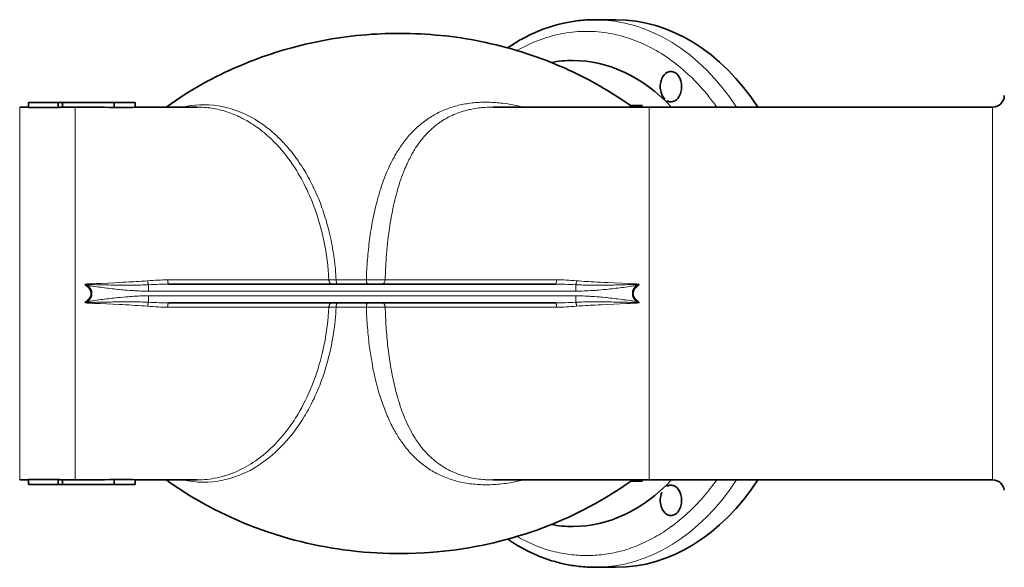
# Model space of a CAD drawing. Extents: x 3366 to 4200, y 341 to 1082.
# Tile 2 of 8: x 3587 to 3798, y 354 to 471. Entities that reach past the tile are written whole.
import ezdxf

# ---------------------------------------------------------------- set-up
doc = ezdxf.new("R2010")
doc.units = 0

msp = doc.modelspace()

# ---------------------------------------------------------------- linework, layer by layer
at = {"color": 7, "lineweight": 35, "ltscale": 0.22981}
for p, q in [((3710.28, 471.05), (3714.87, 471.05)), ((3710.28, 353.55), (3714.87, 353.55))]:
    msp.add_line(p, q, dxfattribs=at)
at = {"color": 7, "lineweight": 35, "ltscale": 0.318198}
for p, q in [((3588.62, 453.3), (3594.98, 453.3)), ((3594.98, 452.23), (3588.62, 452.23)), ((3588.62, 372.38), (3594.98, 372.38)), ((3594.98, 371.3), (3588.62, 371.3))]:
    msp.add_line(p, q, dxfattribs=at)
at = {"color": 7, "lineweight": 35, "ltscale": 0.053769}
for p, q in [((3588.62, 453.3), (3588.62, 452.23)), ((3594.98, 453.3), (3594.98, 452.23)), ((3588.62, 371.3), (3588.62, 372.38)), ((3594.98, 371.3), (3594.98, 372.38))]:
    msp.add_line(p, q, dxfattribs=at)
at = {"color": 7, "lineweight": 35, "ltscale": 0.05}
for p, q in [((3588.62, 452.3), (3588.62, 453.3)), ((3588.62, 372.3), (3588.62, 371.3))]:
    msp.add_line(p, q, dxfattribs=at)
at = {"color": 7, "lineweight": 35, "ltscale": 0.047721}
for p, q in [((3594.98, 453.3), (3595.94, 453.3)), ((3595.94, 371.3), (3594.98, 371.3))]:
    msp.add_line(p, q, dxfattribs=at)
at = {"color": 7, "lineweight": 35}
for p, q in [((3595.94, 453.3), (3607.05, 453.3)), ((3624.89, 452.3), (3611.55, 452.3)), ((3721.96, 452.3), (3691.91, 452.3)), ((3721.96, 452.3), (3795.74, 452.3)), ((3701.83, 414.3), (3618.76, 414.3)), ((3701.83, 410.3), (3618.76, 410.3)), ((3624.89, 372.3), (3611.55, 372.3)), ((3691.91, 372.3), (3721.96, 372.3)), ((3721.96, 372.3), (3795.74, 372.3)), ((3607.05, 371.3), (3595.94, 371.3))]:
    msp.add_line(p, q, dxfattribs=at)
at = {"color": 7, "lineweight": 35, "ltscale": 0.051407}
for p, q in [((3595.94, 452.27), (3595.94, 453.3)), ((3595.94, 371.3), (3595.94, 372.33))]:
    msp.add_line(p, q, dxfattribs=at)
at = {"color": 7, "lineweight": 35, "ltscale": 0.225}
for p, q in [((3607.05, 453.3), (3611.55, 453.3)), ((3611.55, 371.3), (3607.05, 371.3))]:
    msp.add_line(p, q, dxfattribs=at)
at = {"color": 7, "lineweight": 35, "ltscale": 0.055763}
for p, q in [((3607.05, 452.19), (3607.05, 453.3)), ((3607.05, 371.3), (3607.05, 372.42))]:
    msp.add_line(p, q, dxfattribs=at)
at = {"color": 7, "lineweight": 35, "ltscale": 0.052303}
for p, q in [((3611.55, 453.3), (3611.55, 452.26)), ((3611.55, 372.35), (3611.55, 371.3))]:
    msp.add_line(p, q, dxfattribs=at)
at = {"color": 7, "lineweight": 13}
for p, q in [((3586.74, 372.3), (3586.74, 452.3)), ((3598.64, 452.27), (3598.64, 440.75)), ((3721.96, 412.3), (3721.96, 452.3)), ((3795.74, 412.3), (3795.74, 452.3)), ((3598.64, 440.75), (3598.64, 412.3)), ((3653.16, 415.23), (3618.52, 415.23)), ((3665.25, 415.23), (3702.07, 415.23)), ((3614.42, 412.8), (3706.17, 412.8)), ((3598.64, 412.3), (3598.64, 372.33)), ((3706.17, 411.8), (3614.42, 411.8)), ((3721.96, 372.3), (3721.96, 412.3)), ((3795.74, 372.3), (3795.74, 412.3)), ((3618.52, 409.37), (3653.16, 409.37)), ((3702.07, 409.37), (3665.25, 409.37))]:
    msp.add_line(p, q, dxfattribs=at)
at = {"color": 7, "lineweight": 35, "ltscale": 0.093927}
for p, q in [((3586.74, 452.3), (3588.62, 452.3)), ((3586.74, 372.3), (3588.62, 372.3))]:
    msp.add_line(p, q, dxfattribs=at)
at = {"color": 7, "lineweight": 35, "ltscale": 0.134949}
for p, q in [((3598.64, 452.27), (3595.94, 452.27)), ((3595.94, 372.33), (3598.64, 372.33))]:
    msp.add_line(p, q, dxfattribs=at)
at = {"color": 7, "lineweight": 35, "ltscale": 0.003006}
msp.add_line((3624.82, 452.3), (3624.88, 452.3), dxfattribs=at)
at = {"color": 7, "lineweight": 35, "ltscale": 0.174606}
msp.add_line((3688.41, 452.3), (3691.91, 452.3), dxfattribs=at)
at = {"color": 7, "lineweight": 35, "ltscale": 0.001308}
msp.add_line((3688.42, 452.3), (3688.44, 452.3), dxfattribs=at)
at = {"color": 7, "lineweight": 35, "ltscale": 0.128587}
msp.add_line((3717.98, 452.61), (3720.55, 452.61), dxfattribs=at)
at = {"color": 7, "lineweight": 13, "ltscale": 0.324554}
for p, q in [((3654.72, 415.24), (3661.21, 415.24)), ((3661.21, 409.36), (3654.72, 409.36))]:
    msp.add_line(p, q, dxfattribs=at)
at = {"color": 7, "lineweight": 13, "ltscale": 0.009941}
msp.add_line((3601.14, 414.27), (3600.94, 414.29), dxfattribs=at)
at = {"color": 7, "lineweight": 13, "ltscale": 0.012395}
msp.add_line((3601.3, 414.07), (3601.14, 413.87), dxfattribs=at)
at = {"color": 7, "lineweight": 13, "ltscale": 0.069101}
for p, q in [((3614.42, 412.8), (3614.42, 414.18)), ((3706.17, 412.8), (3706.17, 414.18)), ((3614.42, 410.42), (3614.42, 411.8)), ((3706.17, 410.42), (3706.17, 411.8))]:
    msp.add_line(p, q, dxfattribs=at)
at = {"color": 7, "lineweight": 13, "ltscale": 0.012397}
msp.add_line((3719.45, 413.87), (3719.3, 414.07), dxfattribs=at)
at = {"color": 7, "lineweight": 13, "ltscale": 0.009962}
msp.add_line((3719.66, 414.29), (3719.46, 414.27), dxfattribs=at)
at = {"color": 7, "lineweight": 13, "ltscale": 0.002904}
msp.add_line((3719.79, 414.27), (3719.84, 414.3), dxfattribs=at)
at = {"color": 7, "lineweight": 13, "ltscale": 0.002912}
msp.add_line((3600.81, 410.33), (3600.76, 410.3), dxfattribs=at)
at = {"color": 7, "lineweight": 13, "ltscale": 0.010572}
msp.add_line((3600.94, 410.32), (3601.15, 410.33), dxfattribs=at)
at = {"color": 7, "lineweight": 13, "ltscale": 0.012398}
msp.add_line((3601.14, 410.73), (3601.3, 410.54), dxfattribs=at)
at = {"color": 7, "lineweight": 13, "ltscale": 0.012399}
msp.add_line((3719.45, 410.73), (3719.3, 410.54), dxfattribs=at)
at = {"color": 7, "lineweight": 13, "ltscale": 0.010204}
msp.add_line((3719.46, 410.33), (3719.66, 410.32), dxfattribs=at)
at = {"color": 7, "lineweight": 13, "ltscale": 0.036536}
msp.add_line((3653.89, 409.37), (3653.16, 409.37), dxfattribs=at)
at = {"color": 7, "lineweight": 13, "ltscale": 0.020191}
msp.add_line((3654.29, 409.37), (3653.89, 409.37), dxfattribs=at)
at = {"color": 7, "lineweight": 13, "ltscale": 0.021124}
msp.add_line((3654.72, 409.36), (3654.29, 409.37), dxfattribs=at)
at = {"color": 7, "lineweight": 35, "ltscale": 0.000604}
msp.add_line((3688.42, 372.3), (3688.41, 372.3), dxfattribs=at)
at = {"color": 7, "lineweight": 35, "ltscale": 0.174634}
msp.add_line((3688.41, 372.3), (3691.91, 372.3), dxfattribs=at)
at = {"color": 7, "lineweight": 35, "ltscale": 0.128609}
msp.add_line((3717.98, 372), (3720.55, 372), dxfattribs=at)
at = {"color": 7, "lineweight": 13, "ltscale": 0.016618}
msp.add_line((3693.58, 360.16), (3693.87, 360), dxfattribs=at)
at = {"color": 7, "lineweight": 35}
for points in [[(3710.28, 471.05), (3709.9, 471.05), (3709.53, 471.04), (3709.15, 471.03), (3708.78, 471.01), (3708.4, 470.99), (3708.03, 470.97), (3707.65, 470.94), (3707.28, 470.9), (3706.86, 470.86), (3706.44, 470.81), (3706.03, 470.76), (3705.61, 470.69), (3705.2, 470.63), (3704.78, 470.56), (3704.38, 470.48), (3703.98, 470.4), (3703.65, 470.33), (3703.32, 470.26), (3703, 470.18), (3702.67, 470.1), (3702.34, 470.01), (3702.02, 469.93), (3701.68, 469.83), (3701.35, 469.73), (3701, 469.63), (3700.66, 469.52), (3700.31, 469.41), (3699.98, 469.29), (3699.65, 469.18), (3699.33, 469.06), (3699, 468.93), (3698.67, 468.81), (3698.34, 468.68), (3698.1, 468.58), (3697.86, 468.48), (3697.63, 468.37), (3697.39, 468.27), (3696.93, 468.07), (3696.48, 467.85), (3696.07, 467.65), (3695.65, 467.44), (3695.3, 467.26), (3694.96, 467.08), (3694.61, 466.89), (3694.27, 466.7), (3693.92, 466.5), (3693.58, 466.3), (3693.24, 466.1), (3692.9, 465.89), (3692.57, 465.68), (3692.23, 465.46), (3691.9, 465.24), (3691.57, 465.01)], [(3718.41, 452.3), (3717.45, 452.98), (3716.14, 453.87), (3715.37, 454.38), (3714.6, 454.88), (3713.82, 455.37), (3713.04, 455.85), (3712.24, 456.32), (3711.44, 456.79), (3710.63, 457.25), (3709.81, 457.7), (3708.97, 458.15), (3708.13, 458.59), (3707.28, 459.02), (3706.43, 459.44), (3705.56, 459.86), (3704.69, 460.26), (3703.74, 460.69), (3702.79, 461.1), (3701.78, 461.53), (3700.76, 461.94), (3699.74, 462.34), (3698.71, 462.73), (3697.67, 463.1), (3696.62, 463.47), (3695.56, 463.82), (3694.5, 464.16), (3693.43, 464.48), (3692.36, 464.79), (3691.27, 465.09), (3690.18, 465.38), (3689.07, 465.65), (3687.96, 465.91), (3686.9, 466.15), (3685.83, 466.37), (3684.77, 466.58), (3683.7, 466.77), (3682.63, 466.96), (3681.55, 467.13), (3680.47, 467.28), (3679.39, 467.43), (3678.3, 467.56), (3677.21, 467.67), (3676.12, 467.77), (3675.03, 467.86), (3673.93, 467.94), (3672.83, 468), (3671.73, 468.05), (3670.63, 468.09), (3669.47, 468.11), (3668.31, 468.12), (3666.7, 468.1), (3665.27, 468.07), (3663.47, 467.98), (3662.36, 467.92), (3661.25, 467.84), (3660.18, 467.74), (3659.1, 467.64), (3658.03, 467.52), (3656.96, 467.39), (3655.9, 467.25), (3654.84, 467.09), (3653.78, 466.92), (3652.72, 466.74), (3651.66, 466.54), (3650.61, 466.33), (3649.53, 466.11), (3648.45, 465.86), (3646.75, 465.45), (3645.2, 465.05), (3643.51, 464.57), (3642.56, 464.29), (3641.61, 463.99), (3640.68, 463.69), (3639.77, 463.38), (3638.85, 463.06), (3637.94, 462.74), (3637.04, 462.4), (3636.15, 462.05), (3635.26, 461.69), (3634.37, 461.33), (3633.5, 460.95), (3632.63, 460.57), (3631.77, 460.18), (3630.91, 459.78), (3629.97, 459.33), (3629.04, 458.86), (3627.93, 458.29), (3626.83, 457.7), (3625.32, 456.86), (3624.08, 456.14), (3622.87, 455.4), (3621.67, 454.65), (3620.5, 453.88), (3619.35, 453.1), (3618.23, 452.3)], [(3618.23, 372.3), (3619.23, 371.59), (3620.34, 370.83), (3621.48, 370.08), (3622.63, 369.34), (3623.92, 368.56), (3625.35, 367.72), (3626.08, 367.31), (3627.02, 366.8), (3628.56, 365.98), (3629.77, 365.37), (3631, 364.78), (3632.25, 364.2), (3633.5, 363.65), (3634.75, 363.12), (3636.02, 362.6), (3637.3, 362.11), (3638.95, 361.5), (3639.95, 361.16), (3641.54, 360.63), (3643.14, 360.14), (3644.46, 359.76), (3645.78, 359.4), (3647.11, 359.06), (3648.45, 358.74), (3649.79, 358.44), (3651.13, 358.17), (3652.48, 357.91), (3653.84, 357.67), (3655.05, 357.48), (3656.2, 357.31), (3657.74, 357.12), (3659.28, 356.95), (3660.64, 356.82), (3662.01, 356.71), (3663.39, 356.62), (3664.76, 356.56), (3666.13, 356.51), (3667.51, 356.49), (3668.88, 356.49), (3670.26, 356.51), (3671.94, 356.56), (3673.61, 356.64), (3674.71, 356.72), (3676.44, 356.86), (3677.8, 356.99), (3679.17, 357.15), (3680.53, 357.33), (3681.89, 357.53), (3683.24, 357.75), (3684.6, 357.99), (3685.94, 358.25), (3687.62, 358.61), (3688.59, 358.83), (3689.56, 359.07), (3691.22, 359.5), (3692.6, 359.88), (3693.92, 360.27), (3695.23, 360.68), (3696.53, 361.1), (3697.82, 361.55), (3699.11, 362.02), (3700.39, 362.51), (3701.66, 363.02), (3703.1, 363.63), (3704.67, 364.33), (3705.45, 364.69), (3706.39, 365.14), (3707.86, 365.88), (3709.08, 366.51), (3710.28, 367.16), (3711.46, 367.82), (3712.64, 368.51), (3713.81, 369.22), (3714.96, 369.95), (3716.09, 370.69), (3716.67, 371.09), (3717.96, 371.98), (3718.41, 372.3)], [(3691.57, 359.59), (3691.92, 359.35), (3692.28, 359.11), (3692.64, 358.88), (3692.86, 358.74), (3693.09, 358.6), (3693.54, 358.32), (3693.94, 358.09), (3694.35, 357.86), (3694.73, 357.64), (3695.12, 357.44), (3695.51, 357.23), (3695.89, 357.04), (3696.28, 356.85), (3696.67, 356.66), (3697.06, 356.48), (3697.45, 356.3), (3697.84, 356.14), (3698.23, 355.97), (3698.62, 355.81), (3699.01, 355.66), (3699.4, 355.52), (3699.8, 355.37), (3700.2, 355.24), (3700.6, 355.1), (3701.01, 354.97), (3701.37, 354.86), (3701.74, 354.76), (3702.1, 354.65), (3702.46, 354.56), (3702.81, 354.47), (3703.16, 354.38), (3703.51, 354.3), (3703.86, 354.23), (3704.21, 354.16), (3704.56, 354.09), (3704.91, 354.02), (3705.26, 353.96), (3705.68, 353.9), (3706.09, 353.84), (3706.51, 353.78), (3706.93, 353.73), (3707.36, 353.69), (3707.78, 353.65), (3708.2, 353.62), (3708.62, 353.6), (3709.04, 353.58), (3709.45, 353.56), (3709.86, 353.55), (3710.28, 353.55)]]:
    msp.add_lwpolyline(points, dxfattribs=at)
at = {"color": 7, "lineweight": 13}
for points in [[(3624.88, 452.3), (3625.25, 452.3), (3625.63, 452.29), (3626.01, 452.27), (3626.4, 452.24), (3626.79, 452.21), (3627.18, 452.17), (3627.58, 452.12), (3627.99, 452.06), (3628.39, 452), (3628.8, 451.92), (3629.21, 451.84), (3629.61, 451.74), (3630.02, 451.64), (3630.42, 451.54), (3630.82, 451.42), (3631.21, 451.3), (3631.6, 451.17), (3632.01, 451.02), (3632.4, 450.87), (3632.79, 450.72), (3633.18, 450.56), (3633.55, 450.39), (3633.92, 450.22), (3634.13, 450.12), (3634.35, 450.01), (3634.56, 449.91), (3634.77, 449.8), (3635.18, 449.58), (3635.51, 449.39), (3635.84, 449.2), (3636.17, 449), (3636.49, 448.8), (3636.89, 448.55), (3637.28, 448.29), (3637.65, 448.02), (3638.01, 447.76), (3638.32, 447.53), (3638.62, 447.31), (3638.9, 447.08), (3639.1, 446.92), (3639.3, 446.76), (3639.66, 446.45), (3639.99, 446.16), (3640.31, 445.87), (3640.61, 445.6), (3640.96, 445.27), (3641.29, 444.93), (3641.63, 444.59), (3641.96, 444.24), (3642.32, 443.86), (3642.67, 443.47), (3642.85, 443.26), (3643.04, 443.04), (3643.33, 442.69), (3643.63, 442.32), (3643.95, 441.92), (3644.27, 441.5), (3644.54, 441.13), (3644.83, 440.75)], [(3667.81, 434.2), (3667.99, 434.82), (3668.17, 435.42), (3668.36, 436.03), (3668.55, 436.62), (3668.76, 437.21), (3668.97, 437.79), (3669.19, 438.36), (3669.4, 438.89), (3669.5, 439.14), (3669.66, 439.51), (3669.83, 439.88), (3669.95, 440.15), (3670.08, 440.42), (3670.21, 440.7), (3670.35, 440.99), (3670.51, 441.29), (3670.74, 441.73), (3670.98, 442.19), (3671.11, 442.42), (3671.25, 442.65), (3671.39, 442.88), (3671.52, 443.1), (3671.79, 443.53), (3672.07, 443.95), (3672.35, 444.35), (3672.62, 444.73), (3672.76, 444.92), (3672.9, 445.1), (3673.18, 445.45), (3673.43, 445.76), (3673.67, 446.03), (3673.96, 446.36), (3674.12, 446.54), (3674.41, 446.83), (3674.7, 447.13), (3675.02, 447.43), (3675.34, 447.72), (3675.67, 448), (3676, 448.28), (3676.32, 448.53), (3676.56, 448.71), (3676.79, 448.87), (3677.02, 449.04), (3677.21, 449.17), (3677.26, 449.2), (3677.59, 449.41), (3677.92, 449.61), (3678.25, 449.81), (3678.59, 450), (3678.93, 450.18), (3679.28, 450.35), (3679.65, 450.53), (3680.03, 450.7), (3680.41, 450.85), (3680.8, 451), (3681.19, 451.15), (3681.58, 451.28), (3681.98, 451.4), (3682.39, 451.52), (3682.63, 451.59), (3682.87, 451.65), (3683.1, 451.71), (3683.34, 451.76), (3683.6, 451.82), (3683.86, 451.87), (3684.25, 451.95), (3684.66, 452.01), (3685, 452.07), (3685.35, 452.11), (3685.69, 452.15), (3685.95, 452.18), (3686.2, 452.2), (3686.68, 452.24), (3687.13, 452.27), (3687.53, 452.29), (3687.97, 452.3), (3688.42, 452.3)], [(3639.99, 447.8), (3640.32, 447.53), (3640.66, 447.26), (3640.99, 446.98), (3641.32, 446.69), (3641.64, 446.4), (3641.96, 446.11), (3642.27, 445.81), (3642.55, 445.54), (3642.82, 445.27), (3643.08, 445), (3643.35, 444.72), (3643.52, 444.54), (3643.69, 444.35), (3643.86, 444.16), (3644.03, 443.97), (3644.34, 443.61), (3644.65, 443.26), (3644.95, 442.89), (3645.24, 442.53), (3645.53, 442.16), (3645.81, 441.78), (3646.09, 441.41), (3646.25, 441.18), (3646.41, 440.96), (3646.56, 440.74), (3646.72, 440.51), (3647.02, 440.06), (3647.32, 439.61), (3647.61, 439.15), (3647.89, 438.69), (3648.17, 438.23), (3648.44, 437.76), (3648.7, 437.3), (3648.96, 436.83), (3649.2, 436.36), (3649.45, 435.89), (3649.68, 435.42), (3649.81, 435.15), (3649.94, 434.88), (3650.07, 434.61), (3650.19, 434.34), (3650.44, 433.79), (3650.67, 433.25), (3650.9, 432.71), (3651.12, 432.17), (3651.32, 431.65)], [(3666.6, 440.47), (3666.76, 440.79), (3666.92, 441.1), (3667.01, 441.26), (3667.09, 441.42), (3667.22, 441.65), (3667.35, 441.88), (3667.49, 442.12), (3667.62, 442.35), (3667.78, 442.62), (3667.95, 442.89), (3668.12, 443.16), (3668.29, 443.42), (3668.46, 443.69), (3668.64, 443.95), (3668.83, 444.21), (3668.92, 444.34), (3669.01, 444.47), (3669.19, 444.72), (3669.37, 444.96), (3669.55, 445.19), (3669.74, 445.43)], [(3651.32, 431.65), (3651.5, 431.17), (3651.67, 430.7), (3651.84, 430.22), (3652.01, 429.74), (3652.17, 429.25), (3652.32, 428.77), (3652.47, 428.27), (3652.62, 427.78), (3652.75, 427.33), (3652.88, 426.87), (3653, 426.41), (3653.12, 425.95), (3653.23, 425.49), (3653.3, 425.2), (3653.37, 424.91), (3653.44, 424.61), (3653.5, 424.32), (3653.63, 423.73), (3653.74, 423.18), (3653.85, 422.63), (3653.95, 422.07), (3654.04, 421.51), (3654.13, 420.95), (3654.21, 420.39), (3654.29, 419.82), (3654.37, 419.25), (3654.43, 418.68), (3654.49, 418.11), (3654.55, 417.54), (3654.6, 416.97), (3654.64, 416.39), (3654.68, 415.81), (3654.72, 415.24)], [(3665.25, 415.23), (3665.26, 415.65), (3665.28, 416.08), (3665.29, 416.5), (3665.31, 416.93), (3665.34, 417.5), (3665.37, 418.08), (3665.4, 418.65), (3665.44, 419.37), (3665.49, 420.1), (3665.55, 420.83), (3665.61, 421.56), (3665.68, 422.29), (3665.76, 423.02), (3665.84, 423.75), (3665.92, 424.49), (3665.97, 424.85), (3666.02, 425.22), (3666.09, 425.77), (3666.17, 426.32), (3666.25, 426.87), (3666.34, 427.42), (3666.45, 428.05), (3666.56, 428.67), (3666.67, 429.29), (3666.79, 429.92), (3666.92, 430.54), (3666.99, 430.85), (3667.06, 431.15), (3667.13, 431.46), (3667.2, 431.77)], [(3614.23, 415.04), (3613.57, 414.98), (3612.9, 414.93), (3612.23, 414.89), (3611.73, 414.86), (3611.23, 414.83), (3610.22, 414.77), (3609.54, 414.73), (3608.86, 414.7), (3608, 414.65), (3607.14, 414.61), (3605.69, 414.55), (3604.23, 414.48), (3603.21, 414.44), (3602.53, 414.41), (3601.92, 414.38), (3601.47, 414.36), (3601.24, 414.34), (3601.02, 414.33), (3600.89, 414.32), (3600.79, 414.31), (3600.76, 414.3)], [(3614.23, 415.04), (3614.25, 414.9), (3614.26, 414.77), (3614.27, 414.71), (3614.29, 414.64), (3614.3, 414.58), (3614.31, 414.51), (3614.33, 414.44), (3614.35, 414.36), (3614.36, 414.32), (3614.38, 414.28), (3614.39, 414.25), (3614.4, 414.21), (3614.42, 414.18)], [(3618.76, 414.3), (3618.75, 414.3), (3618.74, 414.31), (3618.72, 414.31), (3618.72, 414.32), (3618.71, 414.33), (3618.7, 414.34), (3618.69, 414.35), (3618.67, 414.38), (3618.65, 414.41), (3618.64, 414.45), (3618.63, 414.47), (3618.62, 414.5), (3618.61, 414.54), (3618.6, 414.57), (3618.58, 414.64), (3618.57, 414.71), (3618.56, 414.78), (3618.55, 414.83), (3618.54, 414.88), (3618.53, 415), (3618.53, 415.11), (3618.52, 415.23)], [(3653.16, 415.23), (3653.16, 415.16), (3653.17, 415.08), (3653.19, 415.01), (3653.2, 414.94), (3653.22, 414.87), (3653.23, 414.84), (3653.24, 414.8), (3653.26, 414.77), (3653.27, 414.74), (3653.29, 414.69), (3653.32, 414.65), (3653.34, 414.61), (3653.37, 414.56), (3653.4, 414.52), (3653.44, 414.48), (3653.47, 414.45), (3653.51, 414.42), (3653.55, 414.39), (3653.57, 414.37), (3653.59, 414.36), (3653.61, 414.35), (3653.63, 414.34), (3653.67, 414.33), (3653.71, 414.32), (3653.74, 414.31), (3653.78, 414.3), (3653.82, 414.3)], [(3654.99, 414.3), (3654.97, 414.3), (3654.96, 414.31), (3654.94, 414.32), (3654.93, 414.33), (3654.91, 414.34), (3654.9, 414.36), (3654.89, 414.37), (3654.88, 414.39), (3654.86, 414.42), (3654.85, 414.45), (3654.84, 414.47), (3654.82, 414.52), (3654.8, 414.58), (3654.78, 414.64), (3654.77, 414.7), (3654.76, 414.77), (3654.75, 414.82), (3654.74, 414.87), (3654.74, 414.92), (3654.73, 414.98), (3654.72, 415.06), (3654.72, 415.15), (3654.72, 415.24)], [(3661.21, 415.24), (3661.21, 415.13), (3661.21, 415.08), (3661.22, 415.03), (3661.23, 414.95), (3661.24, 414.87), (3661.25, 414.8), (3661.27, 414.72), (3661.28, 414.65), (3661.3, 414.59), (3661.31, 414.56), (3661.33, 414.52), (3661.34, 414.5), (3661.35, 414.47), (3661.37, 414.43), (3661.39, 414.4), (3661.4, 414.38), (3661.42, 414.37), (3661.43, 414.35), (3661.45, 414.33), (3661.47, 414.32), (3661.49, 414.31), (3661.51, 414.3), (3661.52, 414.3), (3661.53, 414.3)], [(3706.17, 414.18), (3706.19, 414.22), (3706.21, 414.27), (3706.23, 414.32), (3706.24, 414.36), (3706.26, 414.4), (3706.27, 414.45), (3706.28, 414.5), (3706.3, 414.6), (3706.32, 414.71), (3706.34, 414.81), (3706.35, 414.92), (3706.36, 415.04)], [(3719.84, 414.3), (3719.74, 414.31), (3719.63, 414.32), (3719.53, 414.33), (3719.33, 414.34), (3718.87, 414.37), (3718.53, 414.39), (3717.73, 414.42), (3716.14, 414.49), (3714.27, 414.58), (3713.14, 414.63), (3712.2, 414.67), (3711.47, 414.71), (3710.75, 414.75), (3710.14, 414.78), (3709.53, 414.82), (3709.03, 414.85), (3708.54, 414.88), (3707.99, 414.91), (3707.44, 414.95), (3706.9, 414.99), (3706.36, 415.04)], [(3600.76, 414.3), (3600.76, 414.29), (3600.76, 414.28), (3600.77, 414.26), (3600.78, 414.24), (3600.79, 414.21), (3600.81, 414.18), (3600.83, 414.15), (3600.85, 414.13), (3600.87, 414.1), (3600.89, 414.08), (3600.92, 414.05), (3600.95, 414.03), (3600.97, 414), (3601, 413.98), (3601.07, 413.93), (3601.14, 413.87)], [(3601.3, 414.07), (3601.22, 414.09), (3601.15, 414.11), (3601.08, 414.14), (3601.02, 414.16), (3600.96, 414.19), (3600.9, 414.22), (3600.85, 414.25), (3600.81, 414.27), (3600.79, 414.28), (3600.76, 414.3)], [(3601.14, 413.87), (3601.23, 413.81), (3601.31, 413.74), (3601.38, 413.67), (3601.42, 413.64), (3601.46, 413.6), (3601.5, 413.56), (3601.55, 413.51), (3601.59, 413.46), (3601.65, 413.39), (3601.7, 413.32), (3601.75, 413.26), (3601.79, 413.19), (3601.83, 413.12), (3601.87, 413.04), (3601.9, 412.97), (3601.93, 412.9), (3601.96, 412.83), (3601.98, 412.76), (3602, 412.69), (3602.02, 412.61), (3602.03, 412.54), (3602.04, 412.46), (3602.05, 412.41), (3602.05, 412.36), (3602.05, 412.3)], [(3602.26, 412.3), (3602.26, 412.37), (3602.25, 412.43), (3602.25, 412.5), (3602.24, 412.56), (3602.23, 412.61), (3602.23, 412.65), (3602.22, 412.69), (3602.21, 412.74), (3602.19, 412.82), (3602.16, 412.9), (3602.13, 412.99), (3602.1, 413.07), (3602.06, 413.15), (3602.02, 413.23), (3601.98, 413.29), (3601.94, 413.36), (3601.9, 413.42), (3601.86, 413.48), (3601.83, 413.52), (3601.8, 413.56), (3601.77, 413.6), (3601.74, 413.64), (3601.67, 413.72), (3601.6, 413.79), (3601.53, 413.86), (3601.45, 413.93), (3601.38, 414), (3601.3, 414.07)], [(3602.92, 413.79), (3602.47, 413.86), (3602.25, 413.9), (3602.04, 413.93), (3601.77, 413.98), (3601.52, 414.02), (3601.4, 414.04), (3601.3, 414.07)], [(3614.42, 412.8), (3614.02, 412.8), (3613.62, 412.81), (3613.21, 412.82), (3612.79, 412.83), (3612.37, 412.85), (3611.95, 412.87), (3611.7, 412.88), (3611.44, 412.89), (3611.18, 412.91), (3610.91, 412.93), (3610.39, 412.96), (3609.86, 413), (3609.32, 413.05), (3608.95, 413.08), (3608.58, 413.11), (3608.03, 413.17), (3607.81, 413.19)], [(3712.78, 413.19), (3712.2, 413.13), (3711.62, 413.08), (3711.04, 413.03), (3710.76, 413), (3710.47, 412.98), (3710.1, 412.95), (3709.73, 412.93), (3709.36, 412.91), (3708.88, 412.88), (3708.42, 412.86), (3707.96, 412.84), (3707.5, 412.82), (3707.28, 412.82), (3707.05, 412.81), (3706.76, 412.81), (3706.46, 412.8), (3706.17, 412.8)], [(3719.3, 414.07), (3719.13, 414.03), (3718.94, 414), (3718.74, 413.96), (3718.54, 413.93), (3718.32, 413.89), (3718.09, 413.86), (3717.68, 413.79)], [(3719.3, 414.07), (3719.22, 414), (3719.14, 413.93), (3719.06, 413.86), (3719.02, 413.82), (3718.98, 413.78), (3718.92, 413.72), (3718.87, 413.65), (3718.81, 413.59), (3718.76, 413.52), (3718.71, 413.45), (3718.66, 413.37), (3718.61, 413.29), (3718.59, 413.25), (3718.57, 413.21), (3718.54, 413.17), (3718.52, 413.12), (3718.49, 413.06), (3718.47, 412.99), (3718.44, 412.92), (3718.42, 412.84), (3718.4, 412.77), (3718.38, 412.7), (3718.36, 412.62), (3718.35, 412.54), (3718.34, 412.46), (3718.34, 412.38), (3718.34, 412.3)], [(3718.54, 412.3), (3718.55, 412.38), (3718.55, 412.45), (3718.56, 412.53), (3718.57, 412.6), (3718.59, 412.68), (3718.61, 412.75), (3718.63, 412.83), (3718.66, 412.9), (3718.69, 412.98), (3718.73, 413.05), (3718.77, 413.12), (3718.81, 413.19), (3718.86, 413.27), (3718.91, 413.34), (3718.96, 413.41), (3719.02, 413.48), (3719.08, 413.55), (3719.15, 413.61), (3719.22, 413.68), (3719.29, 413.75), (3719.37, 413.81), (3719.45, 413.87)], [(3719.3, 414.07), (3719.38, 414.09), (3719.45, 414.12), (3719.51, 414.14), (3719.56, 414.16), (3719.62, 414.18), (3719.67, 414.21), (3719.74, 414.24), (3719.79, 414.27)], [(3719.45, 413.87), (3719.52, 413.92), (3719.58, 413.97), (3719.63, 414.02), (3719.69, 414.06), (3719.71, 414.09), (3719.73, 414.11), (3719.76, 414.14), (3719.78, 414.17), (3719.8, 414.21), (3719.82, 414.23), (3719.83, 414.26), (3719.83, 414.28), (3719.84, 414.29), (3719.84, 414.3)], [(3601.14, 410.73), (3601.1, 410.7), (3601.06, 410.67), (3601.02, 410.64), (3600.99, 410.61), (3600.94, 410.57), (3600.89, 410.52), (3600.85, 410.48), (3600.83, 410.44), (3600.8, 410.41), (3600.78, 410.38), (3600.77, 410.36), (3600.77, 410.35), (3600.76, 410.33), (3600.76, 410.32), (3600.76, 410.31), (3600.76, 410.3)], [(3601.3, 410.54), (3601.22, 410.51), (3601.14, 410.48), (3601.08, 410.46), (3601.03, 410.44), (3600.97, 410.42), (3600.92, 410.39), (3600.86, 410.36), (3600.81, 410.33)], [(3602.05, 412.3), (3602.05, 412.22), (3602.04, 412.14), (3602.03, 412.07), (3602.02, 411.99), (3602, 411.91), (3601.98, 411.83), (3601.96, 411.76), (3601.93, 411.68), (3601.89, 411.61), (3601.86, 411.53), (3601.82, 411.46), (3601.77, 411.39), (3601.72, 411.32), (3601.68, 411.26), (3601.64, 411.2), (3601.59, 411.14), (3601.54, 411.09), (3601.49, 411.04), (3601.45, 410.99), (3601.4, 410.94), (3601.36, 410.91), (3601.32, 410.87), (3601.26, 410.82), (3601.2, 410.78), (3601.14, 410.73)], [(3601.3, 410.54), (3601.38, 410.6), (3601.46, 410.67), (3601.54, 410.75), (3601.61, 410.82), (3601.65, 410.86), (3601.68, 410.9), (3601.72, 410.94), (3601.75, 410.98), (3601.81, 411.05), (3601.86, 411.12), (3601.92, 411.2), (3601.96, 411.28), (3602.01, 411.35), (3602.05, 411.43), (3602.09, 411.52), (3602.12, 411.6), (3602.14, 411.64), (3602.15, 411.68), (3602.17, 411.73), (3602.18, 411.77), (3602.2, 411.83), (3602.21, 411.89), (3602.22, 411.94), (3602.24, 412.02), (3602.25, 412.09), (3602.25, 412.16), (3602.26, 412.23), (3602.26, 412.3)], [(3601.3, 410.54), (3601.47, 410.57), (3601.65, 410.61), (3601.85, 410.64), (3602.05, 410.67), (3602.27, 410.71), (3602.5, 410.75), (3602.91, 410.81)], [(3607.81, 411.41), (3608.4, 411.47), (3608.98, 411.53), (3609.55, 411.57), (3609.84, 411.6), (3610.12, 411.62), (3610.5, 411.65), (3610.87, 411.67), (3611.24, 411.7), (3611.71, 411.72), (3612.18, 411.75), (3612.64, 411.77), (3613.09, 411.78), (3613.32, 411.79), (3613.54, 411.79), (3613.84, 411.8), (3614.13, 411.8), (3614.42, 411.8)], [(3614.42, 410.42), (3614.4, 410.38), (3614.38, 410.33), (3614.36, 410.28), (3614.35, 410.24), (3614.34, 410.2), (3614.33, 410.15), (3614.31, 410.1), (3614.29, 410), (3614.27, 409.9), (3614.26, 409.79), (3614.24, 409.68), (3614.23, 409.57)], [(3706.17, 411.8), (3706.57, 411.8), (3706.98, 411.79), (3707.39, 411.78), (3707.8, 411.77), (3708.22, 411.76), (3708.65, 411.74), (3708.9, 411.72), (3709.15, 411.71), (3709.42, 411.69), (3709.68, 411.68), (3710.21, 411.64), (3710.74, 411.6), (3711.28, 411.56), (3711.64, 411.52), (3712.01, 411.49), (3712.57, 411.43), (3712.78, 411.41)], [(3706.36, 409.57), (3706.35, 409.7), (3706.33, 409.83), (3706.32, 409.89), (3706.31, 409.96), (3706.3, 410.02), (3706.28, 410.09), (3706.27, 410.17), (3706.24, 410.24), (3706.23, 410.28), (3706.22, 410.32), (3706.21, 410.35), (3706.19, 410.39), (3706.17, 410.42)], [(3717.68, 410.81), (3718.13, 410.74), (3718.35, 410.71), (3718.56, 410.67), (3718.83, 410.63), (3719.08, 410.58), (3719.19, 410.56), (3719.3, 410.54)], [(3719.3, 410.54), (3719.22, 410.6), (3719.15, 410.67), (3719.07, 410.73), (3719.02, 410.78), (3718.97, 410.83), (3718.92, 410.88), (3718.88, 410.94), (3718.82, 411.01), (3718.76, 411.08), (3718.71, 411.15), (3718.66, 411.22), (3718.62, 411.3), (3718.58, 411.37), (3718.54, 411.44), (3718.5, 411.52), (3718.47, 411.6), (3718.44, 411.67), (3718.42, 411.75), (3718.4, 411.83), (3718.38, 411.91), (3718.36, 411.98), (3718.35, 412.06), (3718.34, 412.14), (3718.34, 412.22), (3718.34, 412.3)], [(3718.79, 411.44), (3718.77, 411.48), (3718.75, 411.52), (3718.71, 411.59), (3718.69, 411.63), (3718.68, 411.67), (3718.66, 411.71), (3718.64, 411.75), (3718.62, 411.83), (3718.59, 411.9), (3718.58, 411.94), (3718.58, 411.98), (3718.57, 412.02), (3718.56, 412.06), (3718.56, 412.1), (3718.55, 412.14), (3718.55, 412.19), (3718.54, 412.25), (3718.54, 412.3)], [(3719.45, 410.73), (3719.37, 410.8), (3719.29, 410.86), (3719.22, 410.93), (3719.14, 410.99), (3719.11, 411.03), (3719.07, 411.07), (3719.04, 411.1), (3719.01, 411.14), (3718.97, 411.19), (3718.93, 411.24), (3718.89, 411.29), (3718.86, 411.33), (3718.84, 411.37), (3718.79, 411.44)], [(3719.3, 410.54), (3719.42, 410.5), (3719.48, 410.47), (3719.54, 410.45), (3719.6, 410.43), (3719.65, 410.41), (3719.69, 410.39), (3719.72, 410.37), (3719.75, 410.35), (3719.78, 410.34), (3719.81, 410.32), (3719.84, 410.3)], [(3719.84, 410.3), (3719.84, 410.31), (3719.83, 410.33), (3719.83, 410.35), (3719.81, 410.37), (3719.8, 410.4), (3719.78, 410.44), (3719.75, 410.47), (3719.73, 410.49), (3719.71, 410.52), (3719.68, 410.54), (3719.65, 410.57), (3719.62, 410.6), (3719.59, 410.63), (3719.52, 410.68), (3719.45, 410.73)], [(3600.76, 410.3), (3600.81, 410.29), (3600.9, 410.29), (3601.05, 410.27), (3601.26, 410.26), (3601.5, 410.25), (3601.89, 410.23), (3602.02, 410.22), (3602.84, 410.18), (3604.05, 410.13), (3605.37, 410.07), (3606.74, 410.01), (3608.12, 409.94), (3608.8, 409.91), (3609.49, 409.87), (3610.18, 409.84), (3610.86, 409.8), (3611.53, 409.76), (3612.2, 409.71), (3612.88, 409.67), (3613.56, 409.62), (3614.23, 409.57)], [(3653.16, 409.37), (3653.1, 408.37), (3653.02, 407.36), (3652.92, 406.36), (3652.8, 405.36), (3652.67, 404.36), (3652.52, 403.37), (3652.35, 402.38), (3652.26, 401.89), (3652.16, 401.4), (3652.03, 400.74), (3651.88, 400.09), (3651.73, 399.44), (3651.51, 398.57), (3651.28, 397.69), (3651.03, 396.83), (3650.77, 395.97), (3650.49, 395.11), (3650.19, 394.27), (3649.88, 393.43), (3649.56, 392.6), (3649.22, 391.78), (3648.87, 390.97), (3648.5, 390.16), (3648.12, 389.38), (3647.73, 388.6), (3647.32, 387.84), (3646.9, 387.09), (3646.46, 386.35), (3646.24, 385.98), (3646.01, 385.62), (3645.67, 385.08), (3645.31, 384.55), (3644.95, 384.03), (3644.58, 383.51), (3644.12, 382.91), (3643.66, 382.31), (3643.18, 381.73), (3642.69, 381.17), (3642.2, 380.61), (3641.69, 380.07), (3641.17, 379.55), (3640.64, 379.04), (3640.1, 378.54), (3639.56, 378.06), (3639.01, 377.61), (3638.45, 377.17), (3637.89, 376.75), (3637.6, 376.54), (3637.31, 376.34), (3636.83, 376.02), (3636.34, 375.7), (3635.84, 375.4), (3635.34, 375.12), (3634.84, 374.84), (3634.33, 374.58), (3633.77, 374.31), (3633.21, 374.06), (3632.65, 373.82), (3632.08, 373.61), (3631.5, 373.4), (3630.93, 373.22), (3630.34, 373.05), (3629.76, 372.89), (3629.17, 372.76), (3628.58, 372.64), (3628.06, 372.55), (3627.53, 372.47), (3627, 372.41), (3626.48, 372.36), (3625.95, 372.33), (3625.42, 372.31), (3624.89, 372.3)], [(3654.72, 409.36), (3654.67, 408.64), (3654.62, 407.92), (3654.56, 407.2), (3654.49, 406.49), (3654.42, 405.77), (3654.33, 405.06), (3654.23, 404.35), (3654.13, 403.65), (3654.02, 402.94), (3653.89, 402.24), (3653.76, 401.54), (3653.62, 400.85), (3653.48, 400.2), (3653.34, 399.55), (3653.18, 398.9), (3653.02, 398.26), (3652.85, 397.62), (3652.66, 396.96), (3652.46, 396.3), (3652.26, 395.64), (3652.05, 394.99), (3651.83, 394.35), (3651.6, 393.71), (3651.37, 393.08), (3651.18, 392.58), (3650.98, 392.1), (3650.78, 391.61), (3650.52, 390.99), (3650.24, 390.38), (3649.96, 389.77), (3649.67, 389.17), (3649.38, 388.58), (3649.07, 388), (3648.76, 387.42), (3648.45, 386.85), (3648.12, 386.29), (3647.88, 385.88), (3647.63, 385.48), (3647.38, 385.08), (3647.14, 384.71)], [(3653.16, 409.37), (3653.16, 409.45), (3653.17, 409.52), (3653.19, 409.59), (3653.2, 409.66), (3653.22, 409.73), (3653.23, 409.76), (3653.24, 409.8), (3653.26, 409.83), (3653.27, 409.86), (3653.29, 409.91), (3653.32, 409.95), (3653.34, 410), (3653.37, 410.04), (3653.4, 410.08), (3653.44, 410.12), (3653.47, 410.15), (3653.51, 410.19), (3653.55, 410.21), (3653.57, 410.23), (3653.59, 410.24), (3653.61, 410.25), (3653.63, 410.26), (3653.67, 410.28), (3653.71, 410.29), (3653.74, 410.29), (3653.78, 410.3), (3653.82, 410.3)], [(3654.99, 410.3), (3654.97, 410.3), (3654.96, 410.29), (3654.94, 410.29), (3654.93, 410.28), (3654.91, 410.26), (3654.9, 410.24), (3654.89, 410.23), (3654.88, 410.21), (3654.86, 410.18), (3654.85, 410.16), (3654.84, 410.13), (3654.82, 410.08), (3654.8, 410.02), (3654.78, 409.96), (3654.77, 409.9), (3654.76, 409.83), (3654.75, 409.79), (3654.74, 409.74), (3654.74, 409.68), (3654.73, 409.63), (3654.72, 409.54), (3654.72, 409.45), (3654.72, 409.36)], [(3661.21, 409.36), (3661.21, 409.47), (3661.21, 409.52), (3661.22, 409.57), (3661.23, 409.65), (3661.24, 409.73), (3661.25, 409.81), (3661.27, 409.88), (3661.28, 409.95), (3661.3, 410.01), (3661.31, 410.05), (3661.33, 410.08), (3661.34, 410.11), (3661.35, 410.13), (3661.37, 410.17), (3661.39, 410.21), (3661.4, 410.22), (3661.42, 410.24), (3661.43, 410.25), (3661.45, 410.27), (3661.47, 410.28), (3661.49, 410.29), (3661.51, 410.3), (3661.52, 410.3), (3661.53, 410.3)], [(3661.21, 409.36), (3661.95, 409.37), (3662.7, 409.38), (3663.45, 409.38), (3664.18, 409.38), (3664.74, 409.38), (3665.25, 409.37)], [(3664.56, 410.3), (3664.59, 410.3), (3664.62, 410.3), (3664.65, 410.29), (3664.68, 410.29), (3664.7, 410.28), (3664.72, 410.28), (3664.74, 410.27), (3664.78, 410.25), (3664.82, 410.23), (3664.86, 410.2), (3664.9, 410.17), (3664.94, 410.14), (3664.97, 410.11), (3665, 410.07), (3665.04, 410.03), (3665.06, 410), (3665.08, 409.96), (3665.1, 409.92), (3665.12, 409.89), (3665.13, 409.86), (3665.16, 409.8), (3665.18, 409.75), (3665.2, 409.7), (3665.21, 409.65), (3665.22, 409.59), (3665.23, 409.56), (3665.24, 409.52), (3665.25, 409.45), (3665.25, 409.37)], [(3701.83, 410.3), (3701.85, 410.3), (3701.86, 410.3), (3701.87, 410.29), (3701.88, 410.28), (3701.89, 410.27), (3701.9, 410.26), (3701.91, 410.25), (3701.93, 410.22), (3701.94, 410.19), (3701.96, 410.16), (3701.97, 410.13), (3701.98, 410.1), (3701.99, 410.07), (3702, 410.03), (3702.01, 409.96), (3702.03, 409.9), (3702.04, 409.83), (3702.05, 409.77), (3702.05, 409.72), (3702.06, 409.61), (3702.07, 409.49), (3702.07, 409.37)], [(3706.36, 409.57), (3707.02, 409.62), (3707.67, 409.67), (3708.32, 409.71), (3708.82, 409.74), (3709.31, 409.77), (3710.3, 409.83), (3710.97, 409.87), (3711.64, 409.9), (3712.98, 409.97), (3714.34, 410.03), (3715.73, 410.09), (3717.12, 410.15), (3717.8, 410.18), (3718.6, 410.22), (3719.06, 410.24), (3719.4, 410.26), (3719.52, 410.27), (3719.63, 410.28), (3719.74, 410.29), (3719.84, 410.3)], [(3663.5, 392.48), (3663.4, 392.88), (3663.29, 393.28), (3663.19, 393.68), (3663.1, 394.09), (3663, 394.5), (3662.91, 394.9), (3662.86, 395.15), (3662.81, 395.39), (3662.75, 395.64), (3662.7, 395.88), (3662.6, 396.38), (3662.51, 396.87), (3662.42, 397.36), (3662.35, 397.78), (3662.28, 398.19), (3662.21, 398.61), (3662.14, 399.02), (3662.08, 399.44), (3662.02, 399.85), (3661.96, 400.27), (3661.9, 400.69)], [(3688.41, 372.3), (3687.86, 372.31), (3687.32, 372.32), (3687.04, 372.34), (3686.77, 372.35), (3686.5, 372.37), (3686.23, 372.4), (3685.79, 372.44), (3685.34, 372.49), (3684.9, 372.55), (3684.46, 372.62), (3684.03, 372.7), (3683.6, 372.78), (3683.14, 372.89), (3682.68, 373), (3682.23, 373.12), (3681.79, 373.26), (3681.35, 373.4), (3680.91, 373.56), (3680.48, 373.72), (3680.06, 373.9), (3679.64, 374.08), (3679.23, 374.28), (3678.84, 374.47), (3678.45, 374.68), (3678.07, 374.9), (3677.7, 375.12), (3677.33, 375.36), (3676.97, 375.6), (3676.62, 375.85), (3676.27, 376.11), (3675.93, 376.38), (3675.6, 376.66), (3675.27, 376.95), (3674.95, 377.24), (3674.63, 377.55), (3674.32, 377.86), (3674.02, 378.18), (3673.72, 378.51), (3673.43, 378.85), (3673.14, 379.2), (3672.86, 379.55), (3672.59, 379.91), (3672.38, 380.2), (3672.18, 380.49), (3671.98, 380.78), (3671.84, 381), (3671.69, 381.23), (3671.41, 381.69), (3671.13, 382.15), (3670.87, 382.62), (3670.62, 383.09), (3670.37, 383.58), (3670.13, 384.07), (3669.9, 384.56), (3669.67, 385.07), (3669.5, 385.48), (3669.33, 385.89), (3669.16, 386.3), (3669.04, 386.62), (3668.93, 386.93), (3668.7, 387.57), (3668.5, 388.15), (3668.31, 388.74), (3668.12, 389.33), (3667.94, 389.93), (3667.77, 390.53), (3667.67, 390.91), (3667.57, 391.29), (3667.38, 392.06), (3667.2, 392.83)], [(3672.68, 376.13), (3672.49, 376.29), (3672.31, 376.46), (3672.12, 376.62), (3671.94, 376.79), (3671.76, 376.96), (3671.58, 377.13), (3671.44, 377.27), (3671.3, 377.41), (3671.16, 377.56), (3671.06, 377.66), (3670.96, 377.77), (3670.75, 377.99), (3670.55, 378.21), (3670.36, 378.44), (3670.16, 378.66), (3669.97, 378.89), (3669.78, 379.12), (3669.59, 379.36), (3669.41, 379.59), (3669.23, 379.83), (3669.05, 380.08), (3668.87, 380.32), (3668.7, 380.57), (3668.53, 380.82), (3668.36, 381.07), (3668.2, 381.32), (3668.03, 381.58), (3667.87, 381.84), (3667.72, 382.09), (3667.56, 382.36), (3667.45, 382.55), (3667.33, 382.75), (3667.22, 382.95), (3667.11, 383.15)]]:
    msp.add_lwpolyline(points, dxfattribs=at)
for centre, radius, start, end in [((3708.76, 438.99), 29.59, 100.1159, 109.8253), ((3708.52, 440.26), 28.29, 90.0127, 100.0955), ((3708.5, 440.26), 28.29, 79.9051, 89.9871), ((3708.27, 438.99), 29.59, 70.1748, 79.8843), ((3710.54, 434.82), 34.14, 118.7962, 119.8006), ((3699.33, 426.13), 45.43, 38.9395, 45.5198), ((3626.3, 432.54), 20.26, 95.4661, 102.8043), ((3686.04, 431.92), 21.36, 102.6631, 110.3409), ((3686.55, 429.61), 23.72, 95.5133, 102.6554), ((3686.85, 426.48), 26.87, 88.9767, 95.5161), ((3686.79, 422.83), 30.52, 83.013, 88.9863), ((3686.24, 418.43), 34.95, 75.7156, 82.9829), ((3695.98, 423.36), 49.77, 35.5525, 38.9962), ((3685.42, 433.51), 19.65, 118.4091, 126.4628), ((3685.56, 433.22), 19.97, 110.3633, 118.3796), ((3685.94, 432.82), 20.51, 126.4926, 134.2304), ((3687.39, 431.34), 22.59, 134.2486, 141.3888), ((3713.82, 418.73), 52.07, 162.2383, 165.097), ((3719.69, 419.84), 53.82, 164.526, 167.1983), ((3721.03, 416.86), 59.52, 165.1361, 169.1106), ((3732.6, 414.6), 71.31, 169.0885, 172.4983), ((3743.54, 413.13), 82.35, 172.4763, 175.487), ((3751.8, 412.45), 90.64, 175.4674, 178.2349), ((3652.72, 610.54), 195.31, 270.1299, 270.5867), ((3663.94, 609.47), 194.25, 269.1939, 269.8265), ((3663.91, 548.2), 132.98, 269.7605, 270.579), ((3601.14, 417.74), 3.46, 263.741, 266.7674), ((3603.01, 450.91), 36.68, 267.0706, 267.7321), ((3606.25, 530.99), 116.83, 267.7011, 268.1228), ((3610.94, 672.42), 258.34, 268.1101, 268.4923), ((3617.43, 512.97), 100.23, 261.6734, 262.6126), ((3611.1, 672.41), 258.33, 268.4562, 269.2197), ((3619.78, 529.99), 117.41, 262.5473, 264.1531), ((3609.81, 571.42), 157.33, 269.1903, 270.4398), ((3610.46, 499.65), 85.56, 270.3714, 272.6516), ((3710.13, 499.67), 85.58, 267.3485, 269.6295), ((3710.78, 571.51), 157.42, 269.5614, 270.8108), ((3700.67, 531.25), 118.68, 275.8555, 277.4442), ((3709.49, 672.41), 258.33, 270.7811, 271.5448), ((3702.99, 514.18), 101.46, 277.3932, 278.321), ((3709.67, 671.97), 257.88, 271.5086, 271.8914), ((3714.31, 531.89), 117.73, 271.8807, 272.2981), ((3717.59, 450.64), 36.41, 272.272, 272.9384), ((3719.47, 417.6), 3.32, 273.2028, 276.3039), ((3601.12, 406.99), 3.33, 93.2406, 96.271), ((3603.32, 366.75), 43.63, 92.3012, 92.8564), ((3606.25, 293.58), 116.86, 91.8755, 92.2967), ((3610.96, 151.51), 259.01, 91.5072, 91.8882), ((3617.42, 311.73), 100.14, 97.3886, 98.329), ((3611.1, 152.29), 258.23, 90.7796, 91.5431), ((3619.79, 294.46), 117.56, 95.8489, 97.4532), ((3609.81, 253.24), 157.28, 89.5595, 90.8089), ((3610.46, 324.96), 85.55, 87.3483, 89.6279), ((3710.13, 324.94), 85.57, 90.3712, 92.6515), ((3710.79, 253.14), 157.38, 89.1899, 90.4392), ((3700.82, 294.6), 117.43, 82.5458, 84.152), ((3709.49, 152.28), 258.24, 88.4559, 89.2196), ((3703.18, 311.73), 100.13, 81.6709, 82.6113), ((3709.66, 152.29), 258.23, 88.1098, 88.492), ((3714.36, 294.08), 116.36, 87.6995, 88.1231), ((3717.31, 367.57), 42.81, 87.128, 87.6944), ((3719.47, 406.99), 3.33, 83.7294, 86.761), ((3751.86, 412.16), 90.7, 181.766, 184.5318), ((3769.58, 412.13), 104.36, 181.5138, 183.8725), ((3743.53, 411.47), 82.34, 184.5121, 187.5231), ((3757.9, 411.32), 92.66, 183.8577, 186.4775), ((3743.13, 409.62), 77.79, 186.4608, 189.5101), ((3728.3, 407.11), 62.75, 189.489, 193.1493), ((3712.67, 405.53), 50.88, 194.8729, 198.7733), ((3704.41, 402.71), 42.14, 198.7575, 203.2992), ((3697.58, 399.76), 34.7, 203.284, 208.5912), ((3685.56, 391.3), 19.9, 229.6694, 238.0066), ((3685.44, 391.14), 19.7, 238.0428, 246.5132), ((3685.84, 392.09), 20.73, 246.5451, 254.7601), ((3685.9, 407.71), 36.53, 281.6457, 284.2039), ((3696.69, 400.7), 48.88, 318.9989, 324.4802), ((3686.4, 394.16), 22.88, 254.7741, 262.4549), ((3686.81, 397.21), 25.95, 262.4568, 269.4869), ((3686.84, 400.95), 29.69, 269.4798, 275.8677), ((3686.44, 404.9), 33.67, 275.854, 281.6999), ((3700.37, 397.49), 44, 312.8212, 319.0094), ((3703.43, 394.19), 39.5, 306.2425, 312.8224), ((3705.69, 391.11), 35.67, 299.3073, 306.2399), ((3709.84, 388.45), 32.62, 240.6997, 247.9088), ((3707.19, 388.45), 32.62, 292.0912, 299.3003), ((3708.98, 386.37), 30.38, 247.9197, 255.2929), ((3708.04, 386.37), 30.38, 284.7071, 292.0803), ((3708.61, 384.97), 28.92, 255.3064, 262.7045), ((3708.51, 384.28), 28.22, 262.7186, 269.9934), ((3708.51, 384.28), 28.22, 270.0066, 277.2814), ((3708.41, 384.97), 28.92, 277.2955, 284.6936)]:
    msp.add_arc(centre, radius, start, end, dxfattribs=at)
at = {"color": 7, "lineweight": 35}
for centre, radius, start, end in [((3726.68, 458.12), 1.82, 104.8533, 119.4469), ((3726.63, 458.29), 1.65, 90.0535, 104.7474), ((3726.63, 458.29), 1.65, 75.253, 89.9468), ((3726.58, 458.12), 1.82, 60.5524, 75.147), ((3726.41, 457.82), 2.17, 46.9873, 60.4973), ((3728.89, 456.69), 4.56, 172.5657, 180.0137), ((3728.67, 456.72), 4.33, 164.4264, 172.601), ((3728.23, 456.84), 3.88, 155.3136, 164.4723), ((3724.6, 456.72), 4.33, 7.3991, 15.5732), ((3724.37, 456.69), 4.56, 359.9863, 7.4345), ((3728.89, 456.68), 4.56, 179.9863, 187.4344), ((3728.67, 456.65), 4.33, 187.3991, 195.5732), ((3725.03, 456.53), 3.88, 335.3136, 344.4723), ((3724.6, 456.65), 4.33, 344.4264, 352.601), ((3724.37, 456.68), 4.56, 352.5657, 0.0137), ((3795.74, 454.8), 2.5, 270, 0), ((3726.68, 455.25), 1.82, 240.5524, 255.147), ((3726.63, 455.08), 1.65, 255.253, 269.9468), ((3726.63, 455.08), 1.65, 270.0535, 284.7474), ((3726.58, 455.25), 1.82, 284.8533, 299.4469), ((3597.44, 412.2), 40.1, 92.1508, 93.5163), ((3599.32, -350.06), 802.33, 89.44782, 90.0488), ((3614.12, 137.22), 315.04, 90.4662, 91.2847), ((3597.44, 412.4), 40.1, 266.4837, 267.8492), ((3599.32, 1174.67), 802.34, 269.95121, 270.55218), ((3614.12, 687.38), 315.04, 268.7153, 269.5338), ((3795.74, 369.8), 2.5, 6.4737, 90), ((3726.68, 369.36), 1.82, 104.8533, 119.4469), ((3726.63, 369.52), 1.65, 90.0535, 104.7474), ((3726.63, 369.52), 1.65, 75.253, 89.9468), ((3726.58, 369.36), 1.82, 60.5524, 75.147), ((3726.41, 369.05), 2.17, 46.9873, 60.4973), ((3728.89, 367.92), 4.56, 172.5657, 180.0137), ((3728.67, 367.95), 4.33, 164.4264, 172.601), ((3728.23, 368.07), 3.88, 155.3136, 164.4723), ((3724.6, 367.95), 4.33, 7.3991, 15.5732), ((3724.37, 367.92), 4.56, 359.9863, 7.4344), ((3728.89, 367.92), 4.56, 179.9863, 187.4344), ((3728.67, 367.88), 4.33, 187.3991, 195.5732), ((3725.03, 367.76), 3.88, 335.3136, 344.4723), ((3724.6, 367.88), 4.33, 344.4264, 352.601), ((3724.37, 367.92), 4.56, 352.5657, 0.0137), ((3726.85, 366.78), 2.17, 226.9873, 240.4974), ((3726.68, 366.48), 1.82, 240.5524, 255.147), ((3726.63, 366.32), 1.65, 255.253, 269.9468), ((3726.63, 366.32), 1.65, 270.0535, 284.7474), ((3726.58, 366.48), 1.82, 284.8533, 299.4469)]:
    msp.add_arc(centre, radius, start, end, dxfattribs=at)
at = {"color": 7, "lineweight": 13}
for centre, major_axis, ratio, start_param, end_param in [((3710.28, 412.3), (0, -58.75), 0.707107, 2.31972, 3.141593), ((4838.1, -4602.94), (1135.75, -5070.82), 0.076132, 3.151117, 3.163665), ((3708.51, 412.3), (0, -56.25), 0.707107, 2.770898, 2.892884), ((3657.81, 256.18), (-58.11, -211.41), 0.379685, 2.991953, 3.0512), ((3635.54, 243.11), (-82.66, -223.79), 0.377904, 2.973866, 3.028334), ((3626.53, 412.62), (0.53, -40.18), 0.704818, 2.913813, 3.199324), ((3626.04, 411.32), (-0.37, -41.49), 0.697111, 2.651253, 2.932371), ((3624.37, 411.55), (-0.8, -40.79), 0.708081, 2.093216, 2.382416), ((3757.32, 276.86), (80.6, -174.17), 0.303378, 3.377684, 3.459944), ((3625.07, 412.34), (0.06, -39.89), 0.706015, 1.642106, 2.068116), ((3557.17, 382.45), (71.08, 29.48), 0.201368, 0.451927, 0.560184), ((3664.56, 415.3), (0, -1), 0.688262, 6.283178, 7.780725), ((3701.83, 415.3), (0, -1), 0.241349, 6.283174, 7.780822), ((3787.55, 369.07), (95.46, -42.75), 0.182282, 2.663856, 2.755051), ((3532.36, 385.98), (96.76, 25.68), 0.123395, 0.435203, 0.526516), ((3788.89, 385.73), (97.43, -25.92), 0.123297, 2.616703, 2.707608), ((3532.36, 438.62), (96.76, -25.68), 0.123395, 5.75667, 5.847983), ((3788.95, 438.89), (97.49, 25.94), 0.123272, 3.575443, 3.666315), ((3564.67, 438.01), (63.47, -25.4), 0.208325, 5.687437, 5.803262), ((3618.76, 409.3), (0, 1), 0.241347, 6.283185, 7.780745), ((3763, 441.96), (70.66, 29.29), 0.202031, 3.595157, 3.703723), ((3626.42, 411.98), (-0.32, -40.18), 0.705706, 0.151349, 0.830308), ((3626.6, 410.96), (-0.68, -39.16), 0.71379, 6.135472, 6.443202), ((3710.28, 412.3), (0, 58.75), 0.707107, 3.141593, 3.963465)]:
    msp.add_ellipse(centre, major_axis=major_axis, ratio=ratio, start_param=start_param, end_param=end_param, dxfattribs=at)
at = {"color": 7, "lineweight": 35}
for centre, major_axis, start_param, end_param in [((3714.87, 412.3), (0, 58.75), 5.461313, 6.283185), ((3705.53, 412.3), (0, -50), 3.141593, 3.272083), ((3705.53, 412.3), (0, -50), 2.498093, 3.141593), ((3726.63, 456.69), (0, -3.25), 3.518566, 4.133347), ((3726.63, 456.69), (0, -3.25), 1.94777, 2.562551), ((3726.63, 456.69), (0, -3.25), 5.089362, 5.704144), ((3726.63, 456.69), (0, -3.25), 0.376973, 0.991755), ((3705.53, 412.3), (0, -50), 6.283185, 6.926686), ((3714.87, 412.3), (0, 58.75), 3.141593, 3.963465), ((3726.63, 367.92), (0, -3.25), 1.94777, 2.562551), ((3726.63, 367.92), (0, -3.25), 5.089362, 5.704144), ((3726.63, 367.92), (0, -3.25), 0.376973, 0.991755), ((3705.53, 412.3), (0, -50), 6.152685, 6.283185)]:
    msp.add_ellipse(centre, major_axis=major_axis, ratio=0.707107, start_param=start_param, end_param=end_param, dxfattribs=at)

doc.saveas('drawing.dxf')
